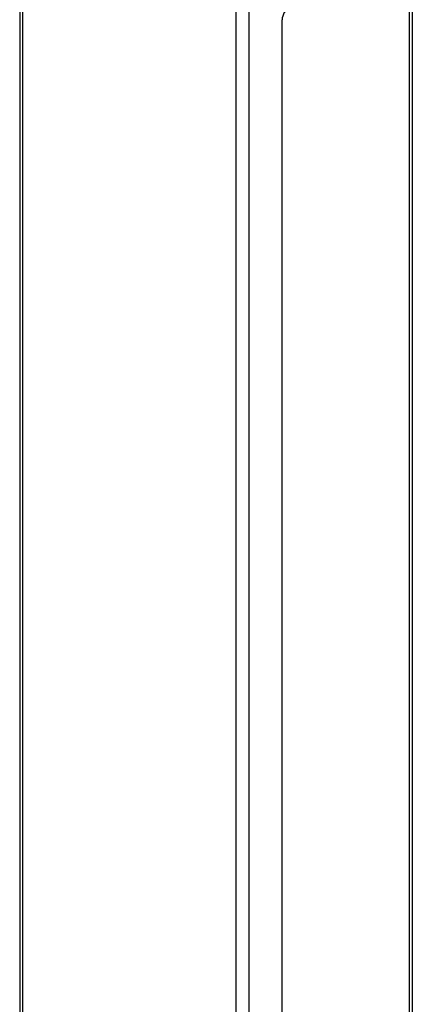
# Model space of a CAD drawing. Header units: inches. Extents: x 0 to 186, y -11 to 121.
# Tile 11 of 21: x 159.36 to 163.12, y 57.39 to 66.82. Entities that reach past the tile are written whole.
import ezdxf

# ---------------------------------------------------------------- set-up
doc = ezdxf.new("R2010")
doc.units = ezdxf.units.IN
doc.header["$LTSCALE"] = 11.141211
doc.header["$MEASUREMENT"] = 0
doc.layers.add('Visible Edges(ANSI)', color=7, linetype='Continuous', lineweight=25)
doc.layers.add('Visible Tangent Edges(ANSI)', color=7, linetype='Continuous', lineweight=25)

msp = doc.modelspace()

# ---------------------------------------------------------------- linework, layer by layer
at = {"layer": 'Visible Edges(ANSI)'}
for p, q in [((159.3622, 88.1994), (159.3622, 50.2856)), ((163.1187, 88.0476), (163.1187, 49.7941)), ((161.8733, 51.669), (161.8733, 66.8219))]:
    msp.add_line(p, q, dxfattribs=at)
msp.add_ellipse((161.944, 66.8626), major_axis=(-0.0499, -0.0867), ratio=0.578093, start_param=3.925057, end_param=5.495853, dxfattribs=at)
at = {"layer": 'Visible Tangent Edges(ANSI)'}
for p, q in [((159.3874, 88.1644), (159.3874, 50.2506)), ((163.0935, 49.7591), (163.0935, 88.0331)), ((161.4331, 49.0726), (161.4331, 86.9863)), ((161.5547, 86.9863), (161.5547, 49.0726))]:
    msp.add_line(p, q, dxfattribs=at)

doc.saveas('drawing.dxf')
